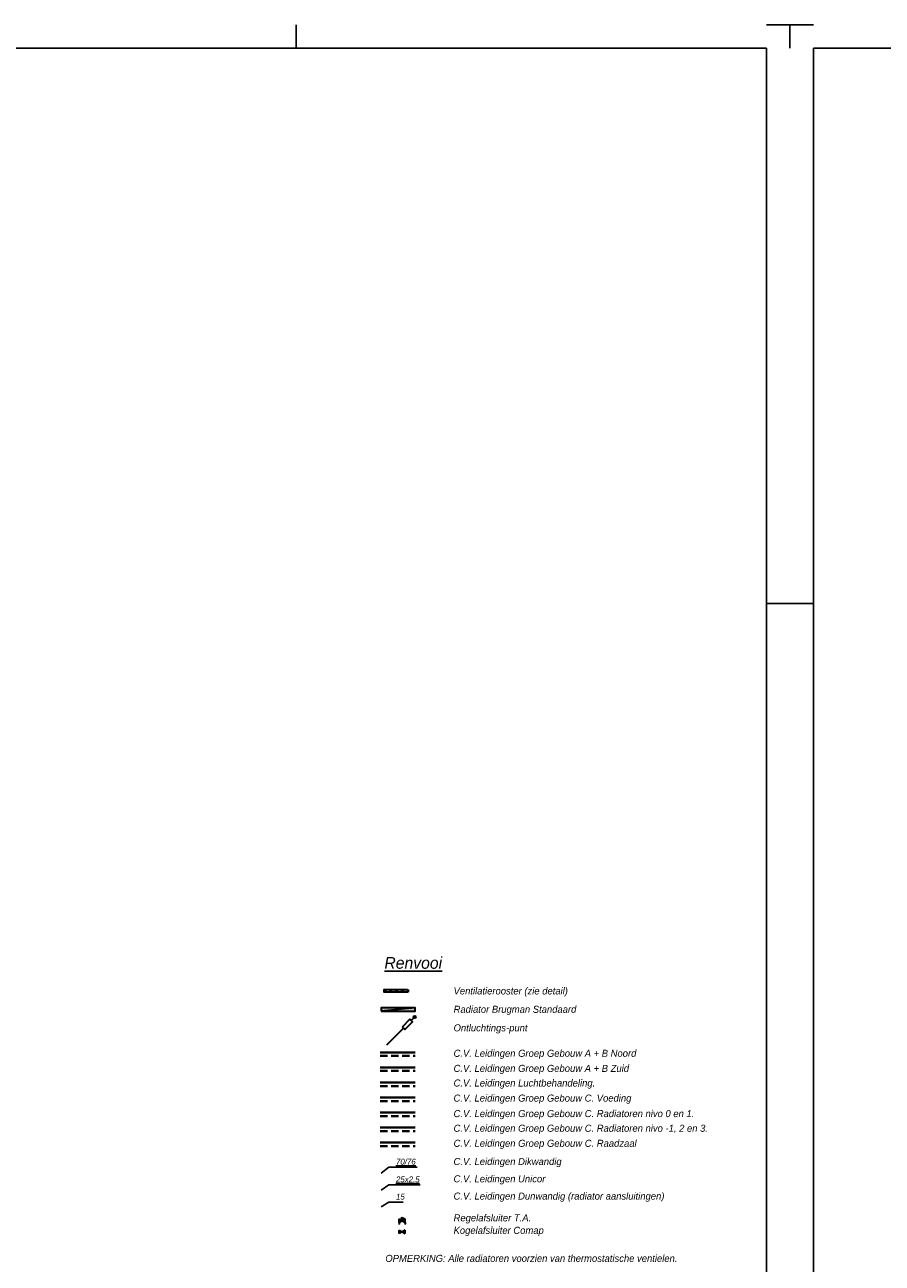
# Model space of a CAD drawing. Header units: millimetres. Extents: x -13501 to 278776, y 0 to 252300.
# Tile 69 of 131: x 101067 to 137523, y 199648 to 252300. Entities that reach past the tile are written whole.
import ezdxf
from ezdxf.enums import TextEntityAlignment as Align

# ---------------------------------------------------------------- set-up
doc = ezdxf.new("R2010")
doc.units = ezdxf.units.MM
doc.header["$LTSCALE"] = 100
doc.linetypes.add('B0703', pattern=[4.6875, 3.125, -1.5625])
doc.layers.get('0').update_dxf_attribs({"linetype": 'CONTINUOUS'})
for name, color, linetype in [('SCHERMER_KADER', 7, 'CONTINUOUS'), ('SCHERMER_ONDERHOEK', 7, 'CONTINUOUS'), ('WL-opmerking', 5, 'CONTINUOUS'), ('WT-tekst', 7, 'CONTINUOUS')]:
    doc.layers.add(name, color=color, linetype=linetype)
for name, color, linetype, lineweight in [('WL56cv-groep AB-Noord-A', 72, 'CONTINUOUS', 40), ('WL56cv-groep AB-Noord-R', 72, 'B0703', 40), ('WL56cv-groep AB-Zuid-A', 5, 'CONTINUOUS', 40), ('WL56cv-groep AB-Zuid-R', 5, 'B0703', 40), ('WL56cv-groep C0+1-A', 6, 'CONTINUOUS', 40), ('WL56cv-groep C0+1-R', 6, 'B0703', 40), ('WL56cv-groep C2+3-A', 140, 'CONTINUOUS', 40), ('WL56cv-groep C2+3-R', 140, 'B0703', 40), ('WL56cv-groep LBK-A', 1, 'CONTINUOUS', 40), ('WL56cv-groep LBK-R', 1, 'B0703', 40), ('WL56cv-groep raadzaal-A', 40, 'CONTINUOUS', 40), ('WL56cv-groep raadzaal-R', 40, 'B0703', 40)]:
    doc.layers.add(name, color=color, linetype=linetype, lineweight=lineweight)
for name, color, linetype, lineweight, true_color in [('WL56cv-groep voeding C-A', 7, 'CONTINUOUS', 40, 0x00a529), ('WL56cv-groep voeding C-R', 7, 'B0703', 40, 0x00a529), ('WL56cv-symbool', 7, 'CONTINUOUS', 35, 0x00a529), ('WL57vent-symbool', 7, 'CONTINUOUS', 35, 0x00a529)]:
    doc.layers.add(name, color=color, linetype=linetype, lineweight=lineweight, true_color=true_color)
doc.styles.add('B-01', font='GOTHICI.TTF')
doc.styles.add('cg omega', font='GOTHICI.TTF', dxfattribs={"width": 1.32})
doc.styles.add('CG OMEGA BOLD', font='GOTHICBI.TTF', dxfattribs={"width": 1.32})
doc.dimstyles.new('schermer1-100', dxfattribs={"dimscale": 100, "dimtxt": 2, "dimasz": 2, "dimexe": 1, "dimexo": 1, "dimgap": 1, "dimtad": 1, "dimdec": 0, "dimzin": 0, "dimdsep": 46, "dimtxsty": 'B-01', "dimblk1": 'OBLIQUE', "dimblk2": 'OBLIQUE', "dimsah": 1, "dimcen": -3, "dimdle": 1, "dimclrd": 256, "dimclre": 256, "dimclrt": 256, "dimadec": 0, "dimazin": 0, "dimtfac": 0.75, "dimtdec": 0, "dimtmove": 0, "dimatfit": 1, "dimldrblk": 'NONE', "dimfxl": 1, "dimtvp": 1.5, "dimtolj": 1, "dimtzin": 0, "dimlwd": -1, "dimlwe": -1, "dimarcsym": 0})

# ---------------------------------------------------------------- blocks, each defined once
blk = doc.blocks.new('1350x840')
at = {"layer": 'SCHERMER_KADER', "color": 8, "linetype": 'Continuous'}
for p, q in [((-1326, 831), (-1326, 821)), ((-1316, 831), (-1326, 831)), ((10, 831), (0, 831)), ((10, 821), (10, 831)), ((0, 821), (-1316, 821)), ((-1316, 821), (-1316, 0)), ((0, 0), (0, 821))]:
    blk.add_line(p, q, dxfattribs=at)
at = {"layer": 'SCHERMER_KADER', "color": 9}
for p, q in [((-200, 831), (-200, 821)), ((-1316, 585), (-1326, 585)), ((10, 585), (0, 585))]:
    blk.add_line(p, q, dxfattribs=at)
at = {"layer": 'SCHERMER_ONDERHOEK', "style": 'B-01'}
for tag, p in [('WIJZA', (-161.01, 168.4)), ('WIJZG', (-75.51, 168.4)), ('OMSCHRIJVINGA', (-161.01, 162)), ('OMSCHRIJVINGG', (-75.51, 162)), ('WIJZB', (-161.01, 155.6)), ('WIJZH', (-75.51, 155.6)), ('OMSCHRIJVINGB', (-161.01, 149.2)), ('OMSCHRIJVINGH', (-75.51, 149.2)), ('WIJZC', (-161.01, 142.8)), ('WIJZI', (-75.51, 142.8)), ('OMSCHRIJVINGC', (-161.01, 136.4)), ('OMSCHRIJVINGI', (-75.51, 136.4)), ('WIJZD', (-161.01, 130)), ('WIJZJ', (-75.51, 130)), ('OMSCHRIJVINGD', (-161.01, 123.6)), ('OMSCHRIJVINGJ', (-75.51, 123.6)), ('WIJZE', (-161.01, 117.2)), ('WIJZK', (-75.51, 117.2)), ('OMSCHRIJVINGE', (-161.01, 110.8)), ('OMSCHRIJVINGK', (-75.51, 110.8)), ('WIJZF', (-161.01, 104.4)), ('WIJZL', (-75.51, 104.4)), ('OMSCHRIJVINGF', (-161.01, 98)), ('OMSCHRIJVINGL', (-75.51, 98))]:
    blk.add_attdef(tag, text='', height=1.8, dxfattribs=at).set_placement(p, align=Align.MIDDLE_LEFT)
at = {"layer": 'SCHERMER_ONDERHOEK', "style": 'cg omega', "oblique": 15, "width": 1.32}
blk.add_attdef('STATUS', (-179.5, 76.8), '', height=3.5, dxfattribs=at)
at = {"layer": 'SCHERMER_ONDERHOEK', "width": 1.32}
for tag, height, style, p in [('BENAMING', 2.34, 'CG OMEGA BOLD', (-161.26, 58)), ('BENAMING2', 2.34, 'CG OMEGA BOLD', (-161.26, 51.6)), ('BETREFT', 2.34, 'CG OMEGA BOLD', (-161.26, 45.2)), ('SCHAAL', 1.8, 'cg omega', (-161.26, 38.8)), ('TEKENAAR', 1.8, 'cg omega', (-161.26, 32.4)), ('DATUM', 1.8, 'cg omega', (-161.26, 26)), ('NR', 1.8, 'cg omega', (-125.23, 19.6)), ('A?', 1.8, 'cg omega', (-72.69, 19.6)), ('DD', 1.8, 'cg omega', (-125.23, 13.2)), ('TEKNR.', 2.34, 'CG OMEGA BOLD', (-72.69, 13.2))]:
    blk.add_attdef(tag, text='', height=height, dxfattribs=dict(at, style=style)).set_placement(p, align=Align.MIDDLE_LEFT)
blk = doc.blocks.new('D1')
for p, q in [((2.5, 1.5), (-2.5, -1.5)), ((-2.5, 1.5), (2.5, -1.5)), ((-2.5, -1.5), (-2.5, 1.5)), ((2.5, -1.5), (2.5, 1.5))]:
    blk.add_line(p, q)
blk = doc.blocks.new('D2')
for p, q in [((2.5, 1.5), (-2.5, -1.5)), ((-2.5, 1.5), (2.5, -1.5)), ((-2.5, -1.5), (-2.5, 1.5)), ((0, 0), (0, 2)), ((2.5, -1.5), (2.5, 1.5)), ((-3, -2.5), (-2, -2.5)), ((-2.5, -1.5), (-2.5, -3)), ((2, -2.5), (3, -2.5)), ((2.5, -1.5), (2.5, -3))]:
    blk.add_line(p, q)
blk.add_arc((0, 3), 1.01, 180, 0)
blk = doc.blocks.new('_OBLIQUE')
at = {"color": 0, "linetype": 'ByBlock'}
blk.add_line((-0.5, -0.5), (0.5, 0.5), dxfattribs=at)
blk = doc.blocks.new('H10')
blk.add_hatch(color=256).paths.add_polyline_path([(-720, -75), (720, -75), (720, 75), (-720, 75)])
blk.add_line((720, 75), (-720, -75))
blk.add_lwpolyline([(-720, -75), (720, -75), (720, 75), (-720, 75)], close=True)
blk = doc.blocks.new('e9')
for p, q in [((1150, 1152), (1037, 1040)), ((0, 0), (707, 707))]:
    blk.add_line(p, q)
blk.add_lwpolyline([(653, 761), (761, 653), (1093, 985), (985, 1093)], close=True)
blk.add_circle((1187, 1189), 52.2)
blk = doc.blocks.new('renvooi')
at = {"layer": 'WL57vent-symbool'}
h = blk.add_hatch(dxfattribs=at)
h.set_pattern_fill('PLAST', color=256, scale=1000, angle=90, style=0)
h.set_pattern_definition([(90, (58911.9, -63645), (-250, 2e-14), []), (90, (58880.66, -63645), (-250, 2e-14), []), (90, (58849.4, -63645), (-250, 2e-14), [])])
h.paths.add_polyline_path([(1507, -1785), (1507, -1885), (507, -1885), (507, -1785)])
at = {"layer": 'WL56cv-groep AB-Noord-A'}
blk.add_line((287, -4454), (1775, -4454), dxfattribs=at)
at = {"layer": 'WL56cv-groep AB-Noord-R'}
blk.add_line((287, -4604), (1775, -4604), dxfattribs=at)
at = {"layer": 'WL56cv-groep AB-Zuid-A'}
blk.add_line((287, -5093), (1775, -5093), dxfattribs=at)
at = {"layer": 'WL56cv-groep AB-Zuid-R'}
blk.add_line((287, -5243), (1775, -5243), dxfattribs=at)
at = {"layer": 'WL56cv-groep C0+1-A'}
blk.add_line((287, -7011), (1775, -7011), dxfattribs=at)
at = {"layer": 'WL56cv-groep C0+1-R'}
blk.add_line((287, -7161), (1775, -7161), dxfattribs=at)
at = {"layer": 'WL56cv-groep C2+3-A'}
blk.add_line((287, -7650), (1775, -7650), dxfattribs=at)
at = {"layer": 'WL56cv-groep C2+3-R'}
blk.add_line((287, -7800), (1775, -7800), dxfattribs=at)
at = {"layer": 'WL56cv-groep LBK-A'}
blk.add_line((287, -5732), (1775, -5732), dxfattribs=at)
at = {"layer": 'WL56cv-groep LBK-R'}
blk.add_line((287, -5882), (1775, -5882), dxfattribs=at)
at = {"layer": 'WL56cv-groep raadzaal-A'}
blk.add_line((287, -8289), (1775, -8289), dxfattribs=at)
at = {"layer": 'WL56cv-groep raadzaal-R'}
blk.add_line((287, -8439), (1775, -8439), dxfattribs=at)
at = {"layer": 'WL56cv-groep voeding C-A'}
blk.add_line((287, -6372), (1775, -6372), dxfattribs=at)
at = {"layer": 'WL56cv-groep voeding C-R'}
blk.add_line((287, -6522), (1775, -6522), dxfattribs=at)
at = {"layer": 'WL57vent-symbool'}
blk.add_lwpolyline([(1450, -1785), (1450, -1885), (450, -1885), (450, -1785)], close=True, dxfattribs=at)
at = {"layer": 'WL56cv-symbool'}
for name, p in [('H10', (1050, -2630)), ('e9', (568, -4134))]:
    blk.add_blockref(name, p, dxfattribs=at)
at = {"layer": 'WL56cv-symbool', "xscale": 50, "yscale": 50, "zscale": 50}
for name, p in [('D2', (1222, -11607)), ('D1', (1218, -12082))]:
    blk.add_blockref(name, p, dxfattribs=at)
at = {"layer": 'WL-opmerking', "style": 'B-01'}
blk.add_text('OPMERKING: Alle radiatoren voorzien van thermostatische ventielen.', height=300, dxfattribs=at).set_placement((506, -13359))
at = {"layer": 'WT-tekst', "style": 'B-01'}
for s, height, p in [('%%uRenvooi%%u', 500, (466, -897)), ('Ventilatierooster (zie detail)', 300, (3407, -1989)), ('Radiator Brugman Standaard', 300, (3407, -2770)), ('Ontluchtings-punt', 300, (3407, -3559)), ('C.V. Leidingen Groep Gebouw A + B Noord', 300, (3407, -4641)), ('C.V. Leidingen Groep Gebouw A + B Zuid', 300, (3407, -5282)), ('C.V. Leidingen Luchtbehandeling.', 300, (3407, -5904)), ('C.V. Leidingen Groep Gebouw C. Voeding', 300, (3407, -6545)), ('C.V. Leidingen Groep Gebouw C. Radiatoren nivo 0 en 1.', 300, (3407, -7204)), ('C.V. Leidingen Groep Gebouw C. Radiatoren nivo -1, 2 en 3.', 300, (3407, -7827)), ('C.V. Leidingen Groep Gebouw C. Raadzaal', 300, (3407, -8467)), ('C.V. Leidingen Dikwandig', 300, (3407, -9240)), ('C.V. Leidingen Unicor', 300, (3407, -9976)), ('C.V. Leidingen Dunwandig (radiator aansluitingen)', 300, (3407, -10711)), ('Regelafsluiter T.A.', 300, (3407, -11638)), ('Kogelafsluiter Comap', 300, (3407, -12168))]:
    blk.add_text(s, height=height, dxfattribs=at).set_placement(p)
at = {"layer": 'WT-tekst', "char_height": 250, "attachment_point": 7, "style": 'B-01'}
for s, insert in [('{\\L70/76}', (959, -9227)), ('{\\L25x2.5}', (959, -9981)), ('15', (959, -10716))]:
    blk.add_mtext(s, dxfattribs=dict(at, insert=insert))
at = {"layer": 'WT-tekst', "has_arrowhead": 0, "annotation_type": 0, "has_hookline": 1, "hookline_direction": 0}
for points, text_width in [([(331, -9591), (659, -9327), (859, -9327)], 894), ([(331, -10307), (659, -10081), (859, -10081)], 1021), ([(331, -11024), (659, -10816), (859, -10816)], 304)]:
    blk.add_leader(points, dimstyle='schermer1-100', dxfattribs=dict(at, text_width=text_width))

msp = doc.modelspace()

# ---------------------------------------------------------------- block references
at = {"xscale": 100, "yscale": 100, "zscale": 100}
for p in [(132600, 169200), (266200, 169200)]:
    msp.add_blockref('1350x840', p, dxfattribs=at)
at = {"layer": 'WL56cv-symbool'}
msp.add_blockref('renvooi', (115891, 213064), dxfattribs=at)

doc.saveas('drawing.dxf')
